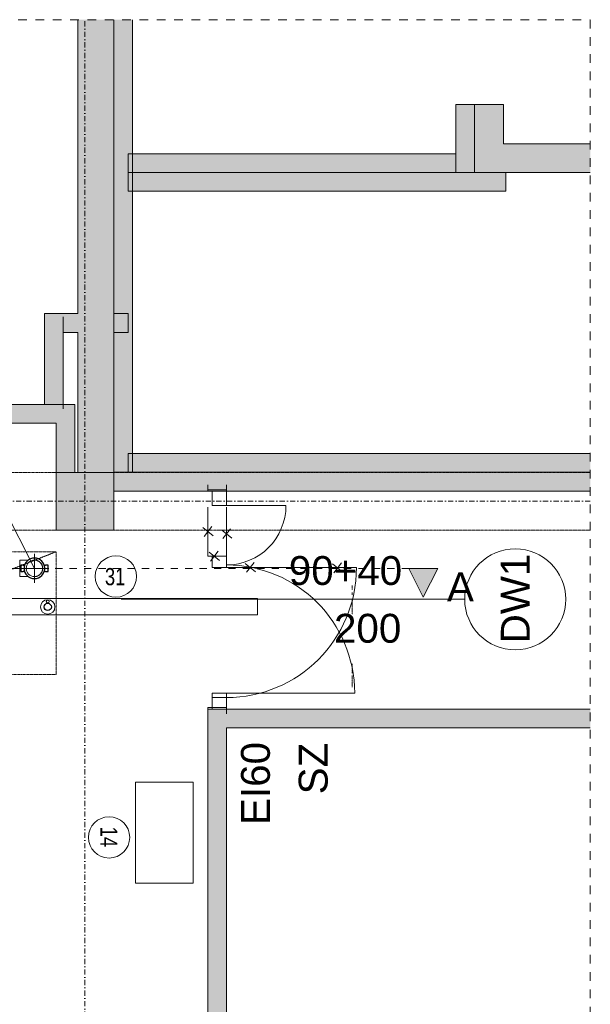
# Model space of a CAD drawing. Header units: centimetres. Extents: x -1589 to 108054, y -205274 to 31709.
# Tile 203 of 256: x 21081 to 21476, y 27522 to 28204. Entities that reach past the tile are written whole.
import ezdxf

# ---------------------------------------------------------------- set-up
doc = ezdxf.new("R2010")
doc.units = ezdxf.units.CM
doc.header["$LTSCALE"] = 0.01
doc.header["$MEASUREMENT"] = 0
for name, pattern in [('Krawędzie ukryte', [27, 20, -7]), ('Kropki i Kreski', [72, 36, -18, 0, -18]), ('Przerywana', [12, 6, -6]), ('Przerywana długa', [100, 50, -50]), ('Przerywana podwójnie', [109.361107, 52.916665, -21.166666, 14.111111, -21.166666])]:
    doc.linetypes.add(name, pattern=pattern)
for name, color, linetype in [('1_przekroje.K_IR', 7, 'Continuous'), ('2_instalacje pompownia.ISTN', 7, 'Continuous'), ('2_słupy.ISTN', 7, 'Continuous'), ('2_ściany wewnętrzne.ISTN', 7, 'Continuous'), ('2_ściany zewnętrzne.ISTN', 7, 'Continuous'), ('3_linie 2D .ISTN', 7, 'Continuous'), ('3_linii 2D .K_IR', 7, 'Continuous'), ('3_opisy.K_IR', 7, 'Continuous'), ('3_wentylacja.K_IR', 7, 'Continuous'), ('4_osie.ISTN', 7, 'Continuous'), ('5_opisy.K_IR', 7, 'Continuous'), ('_WOD-KAN', 7, 'Continuous')]:
    doc.layers.add(name, color=color, linetype=linetype)
for name, color, linetype, lineweight in [('A-ANNO-DIMS', 7, 'Continuous', 30), ('A-ANNO-NOTE', 7, 'Continuous', 30), ('A-GENM', 7, 'Continuous', 18), ('P-PIPE', 7, 'Continuous', 9), ('P-PIPE-CNTR', 7, 'Continuous', 18)]:
    doc.layers.add(name, color=color, linetype=linetype, lineweight=lineweight)
doc.styles.add('Arial Narrow', font='ARIALN.TTF', dxfattribs={"height": 200})
doc.styles.add('Century Gothic', font='GOTHIC.TTF', dxfattribs={"width": 0.8, "height": 119.0625})
doc.styles.add('GENERATED_STYLE_1', font='txt')
doc.linetypes.add('ZIGZAG', pattern='A,0.0001,-0.2,[131,ltypeshp.shx,S=0.2,R=0,X=-0.2,Y=0],-0.4,[131,ltypeshp.shx,S=0.2,R=180,X=0.2,Y=0],-0.2', length=0.8001)
doc.dimstyles.new('Przekątna', dxfattribs={"dimscale": 304.8, "dimtxt": 204.686195, "dimasz": 1.041667, "dimexe": 0.787402, "dimexo": 0.492126, "dimgap": 0.164042, "dimtad": 1, "dimdec": 0, "dimrnd": 10, "dimzin": 0, "dimdsep": 46, "dimtxsty": 'Arial Narrow', "dimsah": 1, "dimcen": 0.09, "dimazin": 0, "dimtfac": 1, "dimtdec": 4, "dimtix": 1, "dimtmove": 0, "dimatfit": 3, "dimfxl": 1, "dimtvp": 1, "dimtolj": 1, "dimtzin": 0, "dimarcsym": 2})

# ---------------------------------------------------------------- blocks, each defined once
blk = doc.blocks.new('*D128')
at = {"layer": 'A-ANNO-DIMS', "color": 0, "lineweight": -2}
for p, q in [((21058.26, 27440.5), (21105.68, 27440.5)), ((21093.68, 27306.38), (21093.68, 27424.63)), ((21058.26, 27290.5), (21105.68, 27290.5))]:
    blk.add_line(p, q, dxfattribs=at)
at = {"layer": 'A-ANNO-DIMS', "color": 0}
for points in [[(21096.32, 27424.63), (21091.03, 27424.63), (21093.68, 27440.5)], [(21091.03, 27306.38), (21096.32, 27306.38), (21093.68, 27290.5)]]:
    blk.add_solid(points, dxfattribs=at)
at = {"layer": 'Defpoints', "color": 0}
for p in [(21050.76, 27440.5), (21093.68, 27440.5), (21050.76, 27290.5)]:
    blk.add_point(p, dxfattribs=at)
at = {"layer": 'A-ANNO-DIMS', "color": 0, "lineweight": 5, "insert": (21083.52, 27365.5), "char_height": 200, "attachment_point": 5, "rotation": 90, "style": 'Arial Narrow'}
blk.add_mtext('\\A1;\\H0.075x;150', dxfattribs=at)

msp = doc.modelspace()

# ---------------------------------------------------------------- hatches: boundary and pattern name
at = {"layer": '1_przekroje.K_IR', "linetype": 'Continuous', "lineweight": 5}
msp.add_hatch(color=256, dxfattribs=at).paths.add_polyline_path([(21370.10512, 27824.0712), (21350.10512, 27824.0712), (21360.10512, 27804.0712)])
at = {"layer": '2_słupy.ISTN', "linetype": 'Continuous', "lineweight": 5}
msp.add_hatch(color=8, dxfattribs=at).paths.add_polyline_path([(21105.69984, 27850.50296), (21145.69984, 27850.50296), (21145.69984, 27890.50296), (21105.69984, 27890.50296)])
at = {"layer": '2_ściany wewnętrzne.ISTN', "linetype": 'Continuous', "lineweight": 5}
for points in [[(21145.69984, 28204.21057), (21120.69985, 28204.21057), (21120.69985, 28000.55677), (21145.69984, 28000.55677)], [(21158.69984, 27890.59841), (21158.69984, 28098.29219), (21145.69984, 28098.29219), (21145.69984, 27890.59841)], [(21097.69984, 27987.55677), (21110.69984, 27987.55677), (21097.69984, 28000.55677)], [(21097.69984, 28000.55677), (21110.69984, 27987.55677), (21110.69984, 28000.55677)], [(21110.69984, 27987.55677), (21155.69984, 27987.55677), (21155.69984, 28000.55677), (21110.69984, 28000.55677)], [(21097.69984, 27987.55677), (21097.69984, 27937.55678), (21110.69984, 27937.55678), (21110.69984, 27987.55677)], [(21145.69984, 27890.59841), (21145.69984, 27987.55677), (21120.69984, 27987.55677), (21120.69984, 27890.59841)], [(21223.76315, 27903.59841), (21155.69984, 27903.59841), (21155.69984, 27890.59841), (21223.76315, 27890.59841)], [(21475.76841, 27890.59841), (21223.76315, 27890.59841), (21223.76315, 27903.59841), (21475.76841, 27903.59841)], [(21145.69984, 27890.59841), (21120.69984, 27890.59841), (21120.69984, 27890.50296), (21145.51629, 27890.50296)], [(21145.69984, 27890.59841), (21145.51629, 27890.50296), (21145.69984, 27890.50296)], [(21145.69984, 27877.59841), (21223.76315, 27877.59841), (21223.76315, 27890.59841), (21145.69984, 27890.59841)], [(21475.76841, 27877.59841), (21475.76841, 27890.59841), (21223.76315, 27890.59841), (21223.76315, 27877.59841)], [(21223.76315, 27878.55678), (21210.76315, 27878.55678), (21210.76315, 27877.59841), (21223.76315, 27877.59841)], [(21210.76315, 27726.554), (21210.76315, 27713.554), (21223.76315, 27713.554), (21223.76315, 27726.554)], [(21475.76841, 27713.554), (21475.76841, 27726.554), (21223.76315, 27726.554), (21223.76315, 27713.554)], [(21210.76315, 27713.554), (21210.76315, 27290.50296), (21223.76315, 27290.50296), (21223.76315, 27713.554)]]:
    msp.add_hatch(color=8, dxfattribs=at).paths.add_polyline_path(points)
at = {"layer": '2_ściany zewnętrzne.ISTN', "linetype": 'Continuous', "lineweight": 5}
for points in [[(21158.69984, 28204.21057), (21158.69984, 28098.29219), (21145.69984, 28098.29219), (21145.69984, 28204.21057)], [(21395.66254, 28098.29219), (21395.66254, 28145.50724), (21382.66254, 28145.50724), (21382.66254, 28098.29219)], [(21415.66254, 28145.50724), (21395.66254, 28145.50724), (21395.66254, 28118.29219), (21415.66254, 28118.29219)], [(21415.66254, 28118.29219), (21395.66254, 28098.29219), (21415.66254, 28098.29219)], [(21395.66254, 28118.29219), (21395.66254, 28098.29219), (21415.66254, 28118.29219)], [(21475.76841, 28098.29219), (21475.76841, 28118.29219), (21415.66254, 28118.29219), (21415.66254, 28098.29219)], [(21382.66254, 28111.29219), (21155.69984, 28111.29219), (21155.69984, 28098.29219), (21382.66254, 28098.29219)], [(21382.66254, 28098.29219), (21395.66254, 28098.29219), (21382.66254, 28111.29219)], [(21155.69984, 28085.29219), (21417.21205, 28085.29219), (21417.21205, 28098.29219), (21155.69984, 28098.29219)], [(21054.69984, 27924.55678), (21118.69984, 27924.55678), (21118.69984, 27937.55678), (21054.69984, 27937.55678)], [(21105.69984, 27890.50296), (21118.69984, 27890.50296), (21118.69984, 27924.55678), (21105.69984, 27924.55678)]]:
    msp.add_hatch(color=8, dxfattribs=at).paths.add_polyline_path(points)
at = {"layer": '5_opisy.K_IR', "linetype": 'Continuous', "lineweight": 5}
h = msp.add_hatch(dxfattribs=at)
h.set_pattern_fill('PZT_oznaczenia_dróg_dla__78', color=8, style=0, pattern_type=2)
h.set_pattern_definition([(315, (19207.066, 28099.415), (35.3553, 35.3553), [])])
h.paths.add_polyline_path([(21475.76841, 26529.27681), (21475.76841, 28204.21057), (19109.63506, 28204.21057), (19109.63506, 26529.27681)])
h.paths.add_polyline_path([(21475.76841, 27250.43095), (21475.76841, 28204.21057), (20025.69984, 28204.21057), (20025.69984, 27654.43852), (20025.67382, 27654.83519), (19873.34127, 27654.51476), (19873.09548, 27460.70225), (20025.69984, 27460.4239), (20025.69984, 27250.50296)])

# ---------------------------------------------------------------- linework, layer by layer
at = {"linetype": 'Przerywana', "lineweight": 5, "ltscale": 100}
msp.add_lwpolyline([(19111.45529, 28204.21057), (21475.76841, 28204.21057), (21475.76841, 26533.39653)], dxfattribs=at)
at = {"color": 1, "linetype": 'ZIGZAG', "lineweight": 15, "ltscale": 10}
msp.add_circle((21099.91767, 27801.10585), 1, dxfattribs=at)
at = {"color": 8, "lineweight": 5}
msp.add_circle((21099.91767, 27797.33418), 2.5, dxfattribs=at)
at = {"color": 5, "lineweight": 30}
msp.add_circle((21099.91767, 27797.33418), 2.5, dxfattribs=at)
at = {"layer": '1_przekroje.K_IR', "linetype": 'Przerywana długa', "lineweight": 5, "ltscale": 10}
msp.add_line((21370.10512, 27824.0712), (20350.08116, 27824.0712), dxfattribs=at)
at = {"layer": '1_przekroje.K_IR', "linetype": 'Continuous', "lineweight": 5}
for p, q in [((21370.10512, 27824.0712), (21350.10512, 27824.0712)), ((21350.10512, 27824.0712), (21360.10512, 27804.0712)), ((21360.10512, 27804.0712), (21370.10512, 27824.0712))]:
    msp.add_line(p, q, dxfattribs=at)
at = {"layer": '2_instalacje pompownia.ISTN', "color": 8, "linetype": 'Przerywana podwójnie', "lineweight": 5}
for p, q in [((21310.76315, 27812.21121), (21310.76315, 27809.21121)), ((21310.76315, 27807.37098), (21310.76315, 27805.37098)), ((21310.76315, 27802.99172), (21310.76315, 27791.99172)), ((21310.76315, 27757.8174), (21310.76315, 27751.4174)), ((21310.76315, 27749.78479), (21310.76315, 27741.78479))]:
    msp.add_line(p, q, dxfattribs=at)
at = {"layer": '2_słupy.ISTN', "color": 8, "linetype": 'Continuous', "lineweight": 5}
msp.add_line((21110.69984, 27934.55678), (21110.69984, 27998.24315), dxfattribs=at)
at = {"layer": '2_słupy.ISTN', "color": 8, "linetype": 'Continuous', "lineweight": 5, "flags": 128}
msp.add_lwpolyline([(21105.69984, 27850.50296), (21145.69984, 27850.50296), (21145.69984, 27890.50296), (21105.69984, 27890.50296)], close=True, dxfattribs=at)
at = {"layer": '2_ściany wewnętrzne.ISTN', "color": 8, "linetype": 'Continuous', "lineweight": 5}
for p, q in [((21210.76315, 27877.59841), (21210.76315, 27881.89841)), ((21210.76315, 27877.59841), (21210.76315, 27881.89841)), ((21210.76315, 27877.59841), (21210.76315, 27881.89841)), ((21223.76315, 27877.59841), (21223.76315, 27881.89841)), ((21223.76315, 27877.59841), (21223.76315, 27881.89841)), ((21223.76315, 27877.59841), (21223.76315, 27881.89841)), ((21213.76315, 27877.59841), (21210.76315, 27877.59841)), ((21213.76315, 27877.59841), (21210.76315, 27877.59841)), ((21213.76315, 27877.59841), (21210.76315, 27877.59841)), ((21223.76315, 27877.59841), (21213.76315, 27877.59841)), ((21213.76315, 27877.59841), (21213.76315, 27867.59841)), ((21223.76315, 27877.59841), (21213.76315, 27877.59841)), ((21223.76315, 27877.59841), (21213.76315, 27877.59841)), ((21223.76315, 27877.59841), (21213.76315, 27877.59841)), ((21223.76315, 27867.59841), (21223.76315, 27877.59841)), ((21213.76315, 27867.59841), (21223.76315, 27867.59841)), ((21223.76315, 27867.59841), (21264.96315, 27867.59841)), ((21213.76315, 27832.554), (21210.76315, 27832.554)), ((21213.76315, 27824.554), (21213.76315, 27832.554)), ((21213.76315, 27832.554), (21223.76315, 27832.554)), ((21223.76315, 27832.554), (21213.76315, 27832.554)), ((21223.76315, 27832.554), (21213.76315, 27832.554)), ((21223.76315, 27832.554), (21223.76315, 27824.554)), ((21223.76315, 27824.554), (21213.76315, 27824.554)), ((21223.76315, 27824.554), (21313.76315, 27824.554)), ((21388.76315, 27802.59841), (21150.76315, 27802.59841)), ((21223.76315, 27737.59841), (21213.76315, 27737.59841)), ((21213.76315, 27737.59841), (21213.76315, 27727.59841)), ((21213.76315, 27726.554), (21213.76315, 27734.554)), ((21213.76315, 27734.554), (21223.76315, 27734.554)), ((21223.76315, 27727.59841), (21223.76315, 27737.59841)), ((21223.76315, 27737.59841), (21312.56315, 27737.59841)), ((21223.76315, 27734.554), (21223.76315, 27726.554)), ((21213.76315, 27727.59841), (21210.76315, 27727.59841)), ((21213.76315, 27727.59841), (21210.76315, 27727.59841)), ((21210.76315, 27727.59841), (21210.76315, 27723.29841)), ((21210.76315, 27727.59841), (21210.76315, 27723.29841)), ((21213.76315, 27726.554), (21210.76315, 27726.554)), ((21213.76315, 27726.554), (21210.76315, 27726.554)), ((21210.76315, 27726.55399), (21210.76315, 27723.29841)), ((21210.76315, 27726.55399), (21210.76315, 27713.554)), ((21213.76315, 27727.59841), (21223.76315, 27727.59841)), ((21223.76315, 27727.59841), (21213.76315, 27727.59841)), ((21223.76315, 27727.59841), (21213.76315, 27727.59841)), ((21223.76315, 27726.554), (21213.76315, 27726.554)), ((21223.76315, 27726.554), (21213.76315, 27726.554)), ((21223.76315, 27726.554), (21213.76315, 27726.554)), ((21223.76315, 27726.554), (21213.76315, 27726.554)), ((21223.76315, 27727.59841), (21223.76315, 27723.29841)), ((21223.76315, 27727.59841), (21223.76315, 27723.29841)), ((21223.76315, 27726.55399), (21223.76315, 27723.29841))]:
    msp.add_line(p, q, dxfattribs=at)
at = {"layer": '2_ściany wewnętrzne.ISTN', "color": 8, "linetype": 'Continuous', "lineweight": 5, "flags": 128}
for points in [[(21120.69984, 28204.21057), (21120.69984, 28000.55677)], [(21145.69984, 28000.55677), (21145.69984, 28204.21057)], [(21145.69984, 28098.29219), (21145.69984, 27890.59841)], [(21158.69984, 27890.59841), (21158.69984, 28098.29219)], [(21097.69984, 28000.55677), (21097.69984, 27937.55678)], [(21097.69984, 28000.55677), (21110.69984, 28000.55677)], [(21120.69984, 28000.55677), (21110.69984, 28000.55677)], [(21155.69984, 28000.55677), (21145.69984, 28000.55677)], [(21155.69984, 27987.55677), (21155.69984, 28000.55677)], [(21110.69984, 27937.55678), (21110.69984, 27987.55677)], [(21110.69984, 27987.55677), (21120.69984, 27987.55677)], [(21120.69984, 27987.55677), (21120.69984, 27890.50296)], [(21145.69984, 27890.59841), (21145.69984, 27987.55677)], [(21145.69984, 27987.55677), (21155.69984, 27987.55677)], [(21110.69984, 27937.55678), (21097.69984, 27937.55678)], [(21223.76315, 27903.59841), (21155.69984, 27903.59841)], [(21155.69984, 27903.59841), (21155.69984, 27890.59841)], [(21475.76841, 27903.59841), (21223.76315, 27903.59841)], [(21223.76315, 27890.59841), (21145.69984, 27890.59841)], [(21155.69984, 27890.59841), (21223.76315, 27890.59841)], [(21223.76315, 27890.59841), (21475.76841, 27890.59841)], [(21475.76841, 27890.59841), (21223.76315, 27890.59841)], [(21145.69984, 27877.59841), (21210.76315, 27877.59841)], [(21223.76315, 27878.55678), (21210.76315, 27878.55678)], [(21210.76315, 27878.55678), (21210.76315, 27877.59841)], [(21223.76315, 27877.59841), (21223.76315, 27878.55678)], [(21223.76315, 27877.59841), (21475.76841, 27877.59841)], [(21210.76315, 27726.554), (21210.76315, 27290.50296)], [(21475.76841, 27726.554), (21223.76315, 27726.554)], [(21223.76315, 27290.50296), (21223.76315, 27713.554)], [(21223.76315, 27713.554), (21475.76841, 27713.554)]]:
    msp.add_lwpolyline(points, dxfattribs=at)
at = {"layer": '2_ściany wewnętrzne.ISTN', "color": 8, "linetype": 'Continuous', "lineweight": 5}
for centre, radius, start, end in [((21223.76315, 27867.59841), 41.2, 270, 0), ((21423.76315, 27802.59841), 35, 90, 270), ((21423.76315, 27802.59841), 35, 270, 90), ((21223.76315, 27737.59841), 88.8, 0, 90), ((21223.76315, 27824.554), 90, 270, 0)]:
    msp.add_arc(centre, radius, start, end, dxfattribs=at)
at = {"layer": '2_ściany zewnętrzne.ISTN', "color": 8, "linetype": 'Continuous', "lineweight": 5}
msp.add_line((21415.66254, 28145.50724), (21395.66254, 28145.50724), dxfattribs=at)
msp.add_line((21415.66254, 28145.50724), (21395.66254, 28145.50724), dxfattribs=at)
at = {"layer": '2_ściany zewnętrzne.ISTN', "color": 8, "linetype": 'Continuous', "lineweight": 5, "flags": 128}
for points in [[(21145.69984, 28204.21057), (21145.69984, 28098.29219)], [(21158.69984, 28098.29219), (21158.69984, 28204.21057)], [(21395.66254, 28145.50724), (21382.66254, 28145.50724)], [(21382.66254, 28145.50724), (21382.66254, 28098.29219)], [(21395.66254, 28145.50724), (21395.66254, 28118.29219)], [(21395.66254, 28098.29219), (21395.66254, 28145.50724)], [(21415.66254, 28118.29219), (21415.66254, 28145.50724)], [(21395.66254, 28098.29219), (21395.66254, 28118.29219)], [(21475.76841, 28118.29219), (21415.66254, 28118.29219)], [(21382.66254, 28111.29219), (21155.69984, 28111.29219)], [(21155.69984, 28098.29219), (21155.69984, 28111.29219)], [(21382.66254, 28098.29219), (21155.69984, 28098.29219)], [(21155.69984, 28098.29219), (21155.69984, 28085.29219)], [(21155.69984, 28098.29219), (21395.66254, 28098.29219)], [(21395.66254, 28098.29219), (21475.76841, 28098.29219)], [(21417.21205, 28098.29219), (21395.66254, 28098.29219)], [(21417.21205, 28085.29219), (21417.21205, 28098.29219)], [(21155.69984, 28085.29219), (21417.21205, 28085.29219)], [(21118.69984, 27937.55678), (21041.69984, 27937.55678)], [(21118.69984, 27937.55678), (21118.69984, 27924.55678)], [(21054.69984, 27924.55678), (21105.69984, 27924.55678)], [(21105.69984, 27924.55678), (21105.69984, 27890.50296)], [(21118.69984, 27890.50296), (21118.69984, 27924.55678)]]:
    msp.add_lwpolyline(points, dxfattribs=at)
at = {"layer": '3_linie 2D .ISTN', "color": 8, "linetype": 'Continuous', "lineweight": 5}
for p, q in [((21210.76315, 27866.554), (21210.76315, 27832.554)), ((21223.76315, 27832.554), (21223.76315, 27866.554)), ((21207.27255, 27852.35004), (21214.4772, 27846.57896)), ((21213.52148, 27853.12196), (21208.19563, 27846.23285)), ((21220.27255, 27850.76), (21227.4772, 27844.98893)), ((21226.52148, 27851.53193), (21221.19563, 27844.64282)), ((21211.70664, 27835.22662), (21218.9113, 27829.45555)), ((21217.95558, 27835.99855), (21212.62973, 27829.10944)), ((21210.76315, 27832.554), (21223.76315, 27832.554)), ((21236.58181, 27827.45823), (21243.78646, 27821.68716)), ((21242.83074, 27828.23016), (21237.50489, 27821.34105)), ((21297.21406, 27827.18511), (21304.41872, 27821.41404)), ((21303.463, 27827.95704), (21298.13715, 27821.06793))]:
    msp.add_line(p, q, dxfattribs=at)
at = {"layer": '3_linii 2D .K_IR', "color": 8, "linetype": 'Krawędzie ukryte', "lineweight": 5}
msp.add_lwpolyline([(21105.69984, 27835.55678), (21055.69984, 27835.55678), (21055.69984, 27750.55678), (21105.69984, 27750.55678)], close=True, dxfattribs=at)
msp.add_lwpolyline([(21055.69984, 27750.55678), (21069.84198, 27821.41465), (21105.69984, 27835.55678)], dxfattribs=at)
at = {"layer": '3_opisy.K_IR', "color": 8, "linetype": 'Krawędzie ukryte', "lineweight": 5}
for points in [[(21475.76841, 27890.50296), (20065.69984, 27890.50296)], [(21475.76841, 27850.50296), (20065.69984, 27850.50296)]]:
    msp.add_lwpolyline(points, dxfattribs=at)
at = {"layer": '3_wentylacja.K_IR', "color": 8, "linetype": 'Continuous', "lineweight": 5}
msp.add_circle((21099.91767, 27797.33418), 5, dxfattribs=at)
at = {"layer": '4_osie.ISTN', "color": 7, "linetype": 'Kropki i Kreski', "lineweight": 0, "ltscale": 10}
for p, q in [((21125.69984, 26776.04981), (21125.69984, 28204.21057)), ((21475.76841, 27870.50296), (19751.17303, 27870.50296))]:
    msp.add_line(p, q, dxfattribs=at)
at = {"layer": '_WOD-KAN', "color": 7, "linetype": 'Continuous', "lineweight": 5, "flags": 128}
msp.add_lwpolyline([(20783.1579, 27993.93353), (21004.63121, 27993.92863), (21090.69984, 27824.06945)], dxfattribs=at)
at = {"layer": 'A-ANNO-NOTE', "lineweight": 9}
for centre in [(21147.15113, 27818.42827), (21142.41258, 27637.66444)]:
    msp.add_circle(centre, 14.3207, dxfattribs=at)
at = {"layer": 'A-GENM'}
for p, q in [((21160.76315, 27675.8743), (21160.76315, 27605.8743)), ((21200.76315, 27675.8743), (21160.76315, 27675.8743)), ((21200.76315, 27605.8743), (21200.76315, 27675.8743)), ((21160.76315, 27605.8743), (21200.76315, 27605.8743))]:
    msp.add_line(p, q, dxfattribs=at)
at = {"layer": 'P-PIPE', "color": 30, "true_color": 0xff8000}
for p, q in [((21080.51444, 27824.06945), (21080.51444, 27829.78445)), ((21080.51444, 27829.78445), (21080.51444, 27824.06945)), ((21080.51444, 27818.35445), (21080.51444, 27824.06945)), ((21080.51444, 27824.06945), (21080.51444, 27818.35445))]:
    msp.add_line(p, q, dxfattribs=at)
at = {"layer": 'P-PIPE', "color": 30, "lineweight": 25, "true_color": 0xff8000}
for p, q in [((21081.17484, 27826.35545), (21081.17484, 27821.78345)), ((21082.97824, 27826.35545), (21081.17484, 27826.35545)), ((21081.17484, 27821.78345), (21082.97824, 27821.78345)), ((21082.97824, 27826.35545), (21083.92503, 27826.35545)), ((21083.92503, 27821.78345), (21082.97824, 27821.78345)), ((21097.47466, 27826.35545), (21098.42144, 27826.35545)), ((21098.42144, 27821.78345), (21097.47466, 27821.78345)), ((21100.22484, 27826.35545), (21098.42144, 27826.35545)), ((21098.42144, 27821.78345), (21100.22484, 27821.78345)), ((21100.22484, 27821.78345), (21100.22484, 27826.35545))]:
    msp.add_line(p, q, dxfattribs=at)
at = {"layer": 'P-PIPE', "color": 1, "true_color": 0xff0000}
for p, q in [((21245.17464, 27803.20641), (21014.9903, 27803.20641)), ((21245.17464, 27791.77641), (21245.17464, 27803.20641)), ((20728.16815, 27791.77641), (21245.17464, 27791.77641))]:
    msp.add_line(p, q, dxfattribs=at)
at = {"layer": 'P-PIPE', "color": 30, "true_color": 0xff8000, "flags": 128}
for points in [[(21080.51444, 27829.78445), (21080.92175, 27829.78445), (21081.32841, 27829.78445), (21081.73376, 27829.78445), (21082.13716, 27829.78445), (21082.53797, 27829.78445), (21082.93554, 27829.78445), (21083.32924, 27829.78445), (21083.71843, 27829.78445), (21084.1025, 27829.78445), (21084.48083, 27829.78445), (21084.85281, 27829.78445), (21085.21785, 27829.78445), (21085.57537, 27829.78445), (21085.92479, 27829.78445), (21086.26555, 27829.78445), (21086.50294, 27829.78445)], [(21089.85245, 27829.78445), (21090.00764, 27829.78445), (21090.14763, 27829.78445), (21090.27222, 27829.78445), (21090.38119, 27829.78445), (21090.47439, 27829.78445), (21090.55164, 27829.78445), (21090.61284, 27829.78445), (21090.65789, 27829.78445), (21090.68671, 27829.78445)], [(21090.77797, 27829.78288), (21090.92838, 27829.77987), (21091.15656, 27829.76617), (21091.384, 27829.74335), (21091.61035, 27829.71145), (21091.83524, 27829.67053), (21092.05831, 27829.62064), (21092.27922, 27829.56188), (21092.49759, 27829.49433), (21092.71309, 27829.4181), (21092.92537, 27829.33331), (21093.13409, 27829.2401), (21093.33891, 27829.13862), (21093.53951, 27829.02903), (21093.73557, 27828.91151), (21093.92678, 27828.78624), (21094.11282, 27828.65342), (21094.2934, 27828.51327), (21094.46823, 27828.36602), (21094.63703, 27828.21188), (21094.79953, 27828.05112), (21094.95548, 27827.884), (21095.10462, 27827.71076), (21095.24671, 27827.53171), (21095.38152, 27827.34711), (21095.50885, 27827.15727), (21095.62848, 27826.96249), (21095.74023, 27826.76309), (21095.84392, 27826.55937), (21095.93937, 27826.35167), (21096.02645, 27826.14032), (21096.105, 27825.92566), (21096.1749, 27825.70802), (21096.23605, 27825.48777), (21096.28834, 27825.26524), (21096.33169, 27825.04081), (21096.36603, 27824.81482), (21096.3913, 27824.58763), (21096.40747, 27824.35962), (21096.41451, 27824.13115), (21096.41484, 27824.06945)], [(21096.41484, 27824.06945), (21096.41027, 27823.84091), (21096.39657, 27823.61273), (21096.37375, 27823.38529), (21096.34185, 27823.15894), (21096.30092, 27822.93405), (21096.25104, 27822.71097), (21096.19228, 27822.49007), (21096.12472, 27822.2717), (21096.04849, 27822.0562), (21095.96371, 27821.84392), (21095.8705, 27821.6352), (21095.76902, 27821.43038), (21095.65943, 27821.22978), (21095.54191, 27821.03372), (21095.41664, 27820.84251), (21095.28382, 27820.65647), (21095.14367, 27820.47589), (21094.99641, 27820.30106), (21094.84228, 27820.13226), (21094.68152, 27819.96976), (21094.51439, 27819.81381), (21094.34116, 27819.66467), (21094.16211, 27819.52258), (21093.97751, 27819.38777), (21093.78767, 27819.26044), (21093.59289, 27819.14081), (21093.39349, 27819.02906), (21093.18977, 27818.92537), (21092.98207, 27818.82992), (21092.77072, 27818.74284), (21092.55605, 27818.66429), (21092.33842, 27818.59438), (21092.11817, 27818.53324), (21091.89564, 27818.48095), (21091.67121, 27818.4376), (21091.44522, 27818.40326), (21091.21803, 27818.37799), (21090.99002, 27818.36182), (21090.76154, 27818.35478), (21090.69984, 27818.35445)], [(21086.50294, 27818.35445), (21086.35597, 27818.35445), (21086.01764, 27818.35445), (21085.6705, 27818.35445), (21085.31511, 27818.35445), (21084.95204, 27818.35445), (21084.58188, 27818.35445), (21084.2052, 27818.35445), (21083.82262, 27818.35445), (21083.43475, 27818.35445), (21083.04221, 27818.35445), (21082.64562, 27818.35445), (21082.24563, 27818.35445), (21081.84286, 27818.35445), (21081.43797, 27818.35445), (21081.0316, 27818.35445), (21080.62441, 27818.35445), (21080.51444, 27818.35445)], [(21090.6917, 27818.35445), (21090.66727, 27818.35445), (21090.6266, 27818.35445), (21090.56975, 27818.35445), (21090.49681, 27818.35445), (21090.40791, 27818.35445), (21090.30318, 27818.35445), (21090.18279, 27818.35445), (21090.04693, 27818.35445), (21089.89582, 27818.35445), (21089.87924, 27818.35445)]]:
    msp.add_lwpolyline(points, dxfattribs=at)
at = {"layer": 'P-PIPE', "color": 30, "lineweight": 25, "true_color": 0xff8000}
for start, end in [(0, 180), (166.58890446, 180), (180, 0), (180, 193.41109554), (196.20798718, 198.64573904), (161.35426096, 163.4184479), (16.20798718, 18.64573904), (341.35426096, 343.79201282), (0, 13.41109554), (346.58890446, 0)]:
    msp.add_arc((21090.69984, 27824.06945), 7.1501, start, end, dxfattribs=at)
at = {"layer": 'P-PIPE', "color": 30, "true_color": 0xff8000}
for start, end in [(0, 180), (180, 0)]:
    msp.add_arc((21090.69984, 27824.06945), 5.715, start, end, dxfattribs=at)
at = {"layer": 'P-PIPE-CNTR', "color": 30, "true_color": 0xff8000}
for p, q in [((21090.69984, 27814.06945), (21090.69984, 27834.06945)), ((21080.69984, 27824.06945), (21100.69984, 27824.06945))]:
    msp.add_line(p, q, dxfattribs=at)

# ---------------------------------------------------------------- texts
at = {"layer": '1_przekroje.K_IR', "lineweight": 5, "insert": (21395.12232, 27801.21409), "char_height": 20, "attachment_point": 9, "style": 'GENERATED_STYLE_1'}
msp.add_mtext('\\pxqr,t0;\\A1;\\fArial|b0|i0|c238|p34;A', dxfattribs=at)
at = {"layer": '2_ściany wewnętrzne.ISTN', "color": 8, "lineweight": 5, "char_height": 20, "attachment_point": 7, "style": 'GENERATED_STYLE_1'}
for s, insert in [('\\A1;{\\pql;\\pt10;\\fArial|b0|i0|c238|p38;90+40}', (21266.96305, 27812.2693)), ('\\A1;{\\pql;\\pt10;\\fArial|b0|i0|c238|p38;200}', (21298.23156, 27772.2693))]:
    msp.add_mtext(s, dxfattribs=dict(at, insert=insert))
at = {"layer": '2_ściany wewnętrzne.ISTN', "color": 8, "lineweight": 5, "char_height": 20, "attachment_point": 7, "rotation": 90, "style": 'GENERATED_STYLE_1'}
for s, insert in [('\\A1;{\\pql;\\pt10;\\fArial|b0|i0|c238|p38;DW1}', (21433.76312, 27772.15261)), ('\\A1;{\\pql;\\pt10;\\fArial|b0|i0|c238|p38;EI60}', (21254.09226, 27646.27827)), ('\\A1;{\\pql;\\pt10;\\fArial|b0|i0|c238|p38;SZ}', (21294.09226, 27667.48979))]:
    msp.add_mtext(s, dxfattribs=dict(at, insert=insert))
at = {"layer": 'A-ANNO-NOTE', "color": 5, "lineweight": 9, "true_color": 0x0000ff, "insert": (21139.54445, 27824.26336), "char_height": 11.90625, "width": 17.9578, "attachment_point": 1, "style": 'Century Gothic'}
msp.add_mtext('31', dxfattribs=at)
at = {"layer": 'A-ANNO-NOTE', "color": 5, "lineweight": 9, "true_color": 0x0000ff, "insert": (21148.24768, 27645.13775), "char_height": 11.90625, "width": 17.9578, "attachment_point": 1, "rotation": 270, "style": 'Century Gothic'}
msp.add_mtext('14', dxfattribs=at)

# ---------------------------------------------------------------- dimensions: what is measured, and where the dimension line sits
at = {"layer": 'A-ANNO-DIMS', "lineweight": 5}
dim = msp.add_linear_dim(base=(21093.67751, 27440.50296), p1=(21050.76315, 27290.50296), p2=(21050.76315, 27440.50296), angle=90, text='\\H0.075x;<>', dimstyle='Przekątna', override={"dimasz": 0.05208, "dimexe": 0.03937, "dimexo": 0.02461, "dimgap": 0.0082, "dimpost": '<>', "dimtxsty": 'Arial Narrow', "dimfxl": 1500}, dxfattribs=at)
dim.commit()
dim.dimension.update_dxf_attribs({"geometry": '*D128', "text_midpoint": (21083.51956, 27365.50296)})

doc.saveas('drawing.dxf')
